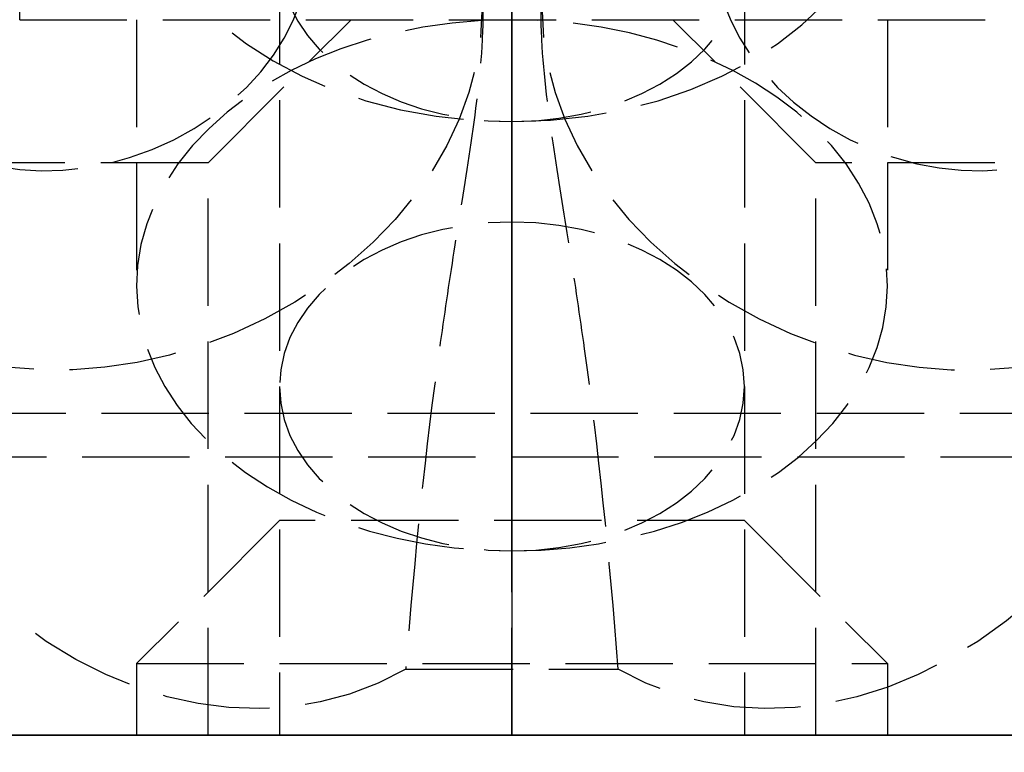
# Model space of a CAD drawing. Header units: millimetres. Extents: x -25 to 25, y -0.2 to 16.
# Tile 2 of 2: x -6.9 to 6.9, y -0.2 to 10. Entities that reach past the tile are written whole.
import ezdxf

# ---------------------------------------------------------------- set-up
doc = ezdxf.new("R2010")
doc.units = ezdxf.units.MM
doc.header["$LTSCALE"] = 10
doc.linetypes.add('ALLCAD_Strich', pattern=[0.2, 0.15, -0.05])
for name, color, linetype in [('BESCH_KONT_sich_schn_ansi_2d', 40, 'Continuous'), ('BESCH_KONT_sich_schn_grun_2d', 10, 'Continuous'), ('BESCH_KONT_sich_schn_seit_2d', 160, 'Continuous')]:
    doc.layers.add(name, color=color, linetype=linetype)

msp = doc.modelspace()

# ---------------------------------------------------------------- linework, layer by layer
at = {"layer": 'BESCH_KONT_sich_schn_ansi_2d', "linetype": 'ALLCAD_Strich'}
for p, q in [((24.99999999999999, 0), (-25.00000000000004, 0)), ((-12.58732918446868, 0, -270), (12.58732918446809, 0, -270)), ((-5.250000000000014, 0, -20.00000000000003), (-5.250000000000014, 0, -23.71231060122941)), ((-5.250000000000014, 0, -80.00000000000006), (-5.250000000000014, 0, -83.7123106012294)), ((-5.250000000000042, 0, -140), (-5.250000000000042, 0, -143.7123106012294)), ((-5.250000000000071, 0, -200), (-5.250000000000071, 0, -203.7123106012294)), ((-5.086504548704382, 0, -13.42304987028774), (-2.876312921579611, 0, -5.961567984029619)), ((-4.138442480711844, 0, -6.949041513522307), (-2.532194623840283, 0, -6.553909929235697)), ((-3.250000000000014, 0, -25.1265241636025), (-3.250000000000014, 0, -36.00000000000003)), ((-3.250000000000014, 0, -85.1265241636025), (-3.250000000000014, 0, -90.00000000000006)), ((-3.250000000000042, 0, -145.1265241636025), (-3.250000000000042, 0, -150)), ((-3.250000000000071, 0, -205.1265241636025), (-3.250000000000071, 0, -210)), ((-0.5644394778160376, 0, -4.945268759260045), (0.5644394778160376, 0, -4.945268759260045)), ((-0.4933699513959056, 0, -4.958760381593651), (-0.4486172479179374, 0, -4.807677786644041)), ((-0.0098449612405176, 0, -0.0071317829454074), (-0.0098449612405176, 0, -0.0044961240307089)), ((-0.0081395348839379, 0, -0.0044961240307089), (-0.0081395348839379, 0, -0.0071317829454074)), ((-0.0063565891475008, 0, -0.0098449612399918), (-0.0071317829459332, 0, -0.0098449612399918)), ((-0.0071317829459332, 0, -0.0017829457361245), (-0.0063565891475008, 0, -0.0017829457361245)), ((-0.0065116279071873, 0, -0.0033333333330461), (-0.0069767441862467, 0, -0.0033333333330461)), ((-0.0069767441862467, 0, -0.008294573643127), (-0.0065116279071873, 0, -0.008294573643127)), ((-0.0053488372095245, 0, -0.0071317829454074), (-0.0053488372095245, 0, -0.0044961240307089)), ((-0.0036434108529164, 0, -0.0044961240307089), (-0.0036434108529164, 0, -0.0071317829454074)), ((-0.0027131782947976, 0, -0.0019379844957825), (0.0010077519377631, 0, -0.0019379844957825)), ((-0.0010077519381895, 0, -0.0096899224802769), (-0.0027131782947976, 0, -0.0096899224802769)), ((-0.0027131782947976, 0, -0.0096899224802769), (-0.0027131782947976, 0, -0.0019379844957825)), ((-0.0010077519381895, 0, -0.0070542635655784), (-0.0010077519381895, 0, -0.0096899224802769)), ((0.0010077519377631, 0, -0.0070542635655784), (-0.0010077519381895, 0, -0.0070542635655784)), ((-0.0009871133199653, 0, -0.0056589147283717), (0.0005632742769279, 0, -0.0056589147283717)), ((-0.0009871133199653, 0, -0.0034883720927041), (-0.0009871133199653, 0, -0.0056589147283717)), ((0.0005632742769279, 0, -0.0034883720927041), (-0.0009871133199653, 0, -0.0034883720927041)), ((0.0014935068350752, 0, -0.004728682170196), (0.0014935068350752, 0, -0.004418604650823)), ((0.0031782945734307, 0, -0.00410852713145), (0.0031782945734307, 0, -0.0048837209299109)), ((0.0039534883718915, 0, -0.0071317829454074), (0.0039534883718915, 0, -0.0044961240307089)), ((0.0056589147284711, 0, -0.0044961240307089), (0.0056589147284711, 0, -0.0071317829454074)), ((0.0074418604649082, 0, -0.0098449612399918), (0.0066666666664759, 0, -0.0098449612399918)), ((0.0066666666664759, 0, -0.0017829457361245), (0.0074418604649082, 0, -0.0017829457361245)), ((0.0072868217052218, 0, -0.0033333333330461), (0.0068217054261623, 0, -0.0033333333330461)), ((0.0068217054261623, 0, -0.008294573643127), (0.0072868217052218, 0, -0.008294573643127)), ((0.0084496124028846, 0, -0.0071317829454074), (0.0084496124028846, 0, -0.0044961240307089)), ((0.0101550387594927, 0, -0.0044961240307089), (0.0101550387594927, 0, -0.0071317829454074)), ((0.4485816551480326, 0, -4.80755762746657), (0.4933699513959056, 0, -4.958760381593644)), ((4.138442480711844, 0, -6.949041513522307), (2.532194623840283, 0, -6.553909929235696)), ((2.876312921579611, 0, -5.961567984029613), (5.086504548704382, 0, -13.42304987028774)), ((3.249999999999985, 0, -25.1265241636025), (3.249999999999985, 0, -36.00000000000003)), ((3.249999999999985, 0, -85.1265241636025), (3.249999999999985, 0, -90.00000000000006)), ((3.249999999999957, 0, -145.1265241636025), (3.249999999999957, 0, -150)), ((3.249999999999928, 0, -205.1265241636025), (3.249999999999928, 0, -210)), ((5.249999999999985, 0, -20.00000000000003), (5.249999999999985, 0, -23.71231060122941)), ((5.249999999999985, 0, -80.00000000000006), (5.249999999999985, 0, -83.7123106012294)), ((5.249999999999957, 0, -140), (5.249999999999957, 0, -143.7123106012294)), ((5.249999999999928, 0, -200), (5.249999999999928, 0, -203.7123106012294))]:
    msp.add_line(p, q, dxfattribs=at)
at = {"layer": 'BESCH_KONT_sich_schn_ansi_2d', "linetype": 'ALLCAD_Strich', "extrusion": (0, -1, 0)}
for centre, radius in [((-7.500000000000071, -220.0000000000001), 5.25), ((-2.984e-13, -133), 3.25), ((-2.7e-13, -73), 3.25), ((7.499999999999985, -50.00000000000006), 5.25)]:
    msp.add_circle(centre, radius, dxfattribs=at)
at = {"layer": 'BESCH_KONT_sich_schn_ansi_2d', "linetype": 'ALLCAD_Strich', "extrusion": (0, 1, 0)}
for centre, radius in [((7.500000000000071, -220.0000000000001), 3.25), ((2.984e-13, -193), 5.25), ((2.984e-13, -133), 5.25), ((2.7e-13, -73), 5.25), ((2.984e-13, -253), 5.25), ((2.984e-13, -193), 3.25), ((2.984e-13, -253), 3.25), ((-7.499999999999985, -50.00000000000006), 3.25)]:
    msp.add_circle(centre, radius, dxfattribs=at)
for centre, radius, start, end in [((2.416e-13, -240.2500000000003), 12.25000000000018, 2.999999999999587, 176.9999999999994), ((1.42e-14, -30.00000000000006), 11.49999999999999, 203.4018390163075, 336.5981609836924), ((2.984e-13, -240), 7.5, 2.999999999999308, 176.9999999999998), ((2.7e-13, -29.74999999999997), 7.750000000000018, 204.4000000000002, 335.5999999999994), ((0.0071317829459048, -0.0071317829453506), 0.0027131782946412, 270.0000000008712, 359.9999999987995), ((0.0071317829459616, -0.004496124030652), 0.0027131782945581, 0, 90.00000000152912), ((0.0063565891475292, -0.0071317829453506), 0.0027131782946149, 180.0000000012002, 269.9999999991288), ((0.0063565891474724, -0.004496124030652), 0.0027131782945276, 89.99999999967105, 180.0000000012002), ((-0.0010077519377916, -0.0048837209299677), 0.0021705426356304, 179.9999999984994, 270.000000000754), ((-0.0010077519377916, -0.0041085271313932), 0.0021705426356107, 89.99999999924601, 180.0000000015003), ((-0.0066666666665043, -0.0071317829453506), 0.0027131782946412, 270, 359.9999999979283), ((-0.0066666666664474, -0.004496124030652), 0.0027131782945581, 0, 90.00000000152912), ((-0.0074418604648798, -0.0071317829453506), 0.0027131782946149, 180.0000000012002, 269.9999999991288), ((-0.0074418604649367, -0.004496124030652), 0.0027131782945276, 89.99999999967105, 180.0000000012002)]:
    msp.add_arc(centre, radius, start, end, dxfattribs=at)
at = {"layer": 'BESCH_KONT_sich_schn_ansi_2d', "linetype": 'ALLCAD_Strich', "extrusion": (0, -1, 0)}
for centre, radius, start, end in [((-2.7e-13, -29.74999999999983), 12.25000000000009, 204.3999999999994, 335.5999999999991), ((-2.984e-13, -240.0000000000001), 11, 3.000000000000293, 177), ((-9.95e-14, -240.2500000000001), 7.749999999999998, 2.999999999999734, 177.0000000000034), ((-1.42e-14, -30.00000000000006), 7.500000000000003, 203.4018390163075, 336.5981609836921), ((-0.0069767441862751, -0.0044961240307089), 0.0011627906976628, 89.999999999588, 180), ((-0.0069767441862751, -0.0071317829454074), 0.0011627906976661, 180, 270.000000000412), ((-0.0065116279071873, -0.0044961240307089), 0.0011627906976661, 0, 90.000000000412), ((-0.0065116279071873, -0.0071317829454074), 0.0011627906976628, 270, 4.119963e-10), ((0.0005632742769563, -0.004418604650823), 0.0009302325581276, 0, 90.0000000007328), ((0.0005632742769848, -0.004728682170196), 0.0009302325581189, 270, 2.4827919e-09), ((0.0068217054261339, -0.0044961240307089), 0.0011627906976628, 89.999999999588, 180), ((0.0068217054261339, -0.0071317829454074), 0.0011627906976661, 180, 270.000000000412), ((0.0072868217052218, -0.0044961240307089), 0.0011627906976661, 0, 90.000000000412), ((0.0072868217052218, -0.0071317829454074), 0.0011627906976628, 269.999999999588, 0)]:
    msp.add_arc(centre, radius, start, end, dxfattribs=at)
for centre, major_axis, ratio, start_param, end_param in [((-8.20266868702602, 0, -12.5), (1.609288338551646, 0, 5.43286638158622), 0.5735764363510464, -3.141592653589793, 3.141592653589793), ((-1.42e-14, 0, -80.00000000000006), (2.2e-15, 0, 7.424621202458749), 0.7071067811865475, -2.696110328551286, 2.69611032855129), ((-4.26e-14, 0, -140), (2.2e-15, 0, 7.424621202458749), 0.7071067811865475, -2.696110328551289, 2.696110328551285), ((-7.11e-14, 0, -200), (2.2e-15, 0, 7.424621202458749), 0.7071067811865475, -2.696110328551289, 2.696110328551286), ((-1.42e-14, 0, -23.71231060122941), (5.25, 0), 0.7071067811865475, -1.570796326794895, 4.71238898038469), ((-1.42e-14, 0, -83.7123106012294), (5.25, 0), 0.7071067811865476, -1.570796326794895, 4.71238898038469), ((-4.26e-14, 0, -143.7123106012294), (5.25, 0), 0.7071067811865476, -1.570796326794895, 4.71238898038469), ((-7.11e-14, 0, -203.7123106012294), (5.25, 0), 0.7071067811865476, -1.570796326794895, 4.71238898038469), ((-1.42e-14, 0, -20.00000000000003), (2.2e-15, 0, 7.424621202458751), 0.7071067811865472, -3.141592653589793, 3.141592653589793), ((-1.42e-14, 0, -25.12652416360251), (3.25, 0), 0.7071067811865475, -3.141592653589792, 3.141592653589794), ((-1.42e-14, 0, -85.12652416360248), (3.249999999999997, 0), 0.7071067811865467, -0.785085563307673, 3.141592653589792), ((-4.26e-14, 0, -85.12652416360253), (-3.249999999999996, 0), 0.7071067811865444, -6.2e-15, 0.7850855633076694), ((-1.42e-14, 0, -85.12652416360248), (3.250000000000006, 0), 0.7071067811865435, -2.356507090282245, -0.7850855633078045), ((-1.42e-14, 0, -80.00000000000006), (2.2e-15, 0, 7.424621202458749), 0.7071067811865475, 2.69611032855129, 3.141592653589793), ((-4.26e-14, 0, -140), (2.2e-15, 0, 7.424621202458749), 0.7071067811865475, 2.696110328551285, 3.141592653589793), ((-7.11e-14, 0, -200), (2.2e-15, 0, 7.424621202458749), 0.7071067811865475, 2.696110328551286, 3.141592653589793), ((5.527173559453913, 0, -3.467679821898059), (-5.033803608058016, 0, -1.491080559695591), 0.5735764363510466, -6.759892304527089, -0.4767069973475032), ((-1.42e-14, 0, -80.00000000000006), (2.2e-15, 0, 7.424621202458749), 0.7071067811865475, -3.141592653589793, -2.696110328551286), ((-4.26e-14, 0, -140), (2.2e-15, 0, 7.424621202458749), 0.7071067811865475, -3.141592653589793, -2.696110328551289), ((-7.11e-14, 0, -200), (2.2e-15, 0, 7.424621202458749), 0.7071067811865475, -3.141592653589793, -2.696110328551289), ((8.20266868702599, 0, -12.5), (-1.609288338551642, 0, 5.43286638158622), 0.5735764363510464, -3.141592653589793, 3.141592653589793)]:
    msp.add_ellipse(centre, major_axis=major_axis, ratio=ratio, start_param=start_param, end_param=end_param, dxfattribs=at)
at = {"layer": 'BESCH_KONT_sich_schn_ansi_2d', "linetype": 'ALLCAD_Strich', "extrusion": (0, 1, 0)}
for centre, major_axis, ratio, start_param, end_param in [((-5.527173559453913, 0, -3.467679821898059), (5.033803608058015, 0, -1.491080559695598), 0.5735764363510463, -9.901484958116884, -3.618299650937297), ((-5.992477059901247, 0, -5.038518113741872), (3.116164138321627, 0, -0.9230498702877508), 0.5735764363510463, -3.618299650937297, 2.664885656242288), ((-4.26e-14, 0, -145.1265241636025), (-3.250000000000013, 0), 0.7071067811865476, -0.7850855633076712, -3.4e-15), ((-4.26e-14, 0, -145.1265241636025), (-3.250000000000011, 0), 0.7071067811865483, 8e-16, 3.926678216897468), ((-4.26e-14, 0, -205.1265241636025), (-3.250000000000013, 0), 0.7071067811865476, -0.7850855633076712, -3.4e-15), ((-4.26e-14, 0, -205.1265241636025), (-3.250000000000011, 0), 0.7071067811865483, 8e-16, 3.926678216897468), ((-1.42e-14, 0, -36.00000000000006), (1.4e-15, 0, 4.596194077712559), 0.7071067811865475, -3.141592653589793, 3.141592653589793), ((-1.42e-14, 0, -90.00000000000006), (1.4e-15, 0, 4.596194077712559), 0.7071067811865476, -3.141592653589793, 3.141592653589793), ((-4.26e-14, 0, -150), (1.4e-15, 0, 4.596194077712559), 0.7071067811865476, -3.141592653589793, 3.141592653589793), ((-7.11e-14, 0, -210), (1.4e-15, 0, 4.596194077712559), 0.7071067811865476, -3.141592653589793, 3.141592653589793), ((-4.26e-14, 0, -145.1265241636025), (-3.249999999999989, 0), 0.7071067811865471, -2.356507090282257, -0.7850855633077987), ((-7.11e-14, 0, -205.1265241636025), (-3.250000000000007, 0), 0.7071067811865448, -2.356507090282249, -0.7850855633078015), ((5.992477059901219, 0, -5.038518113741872), (3.116164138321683, 0, 0.9230498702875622), 0.5735764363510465, -5.806478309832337, 0.476706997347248)]:
    msp.add_ellipse(centre, major_axis=major_axis, ratio=ratio, start_param=start_param, end_param=end_param, dxfattribs=at)
for points, knots in [([(-3.804787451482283, 0), (-3.373804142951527, 0, -0.1195009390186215), (-2.966001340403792, 0, -0.2894036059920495), (-2.591991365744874, 0, -0.5063420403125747), (-2.170191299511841, 0, -0.7510003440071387), (-1.799290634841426, 0, -1.050874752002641), (-1.489232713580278, 0, -1.395055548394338), (-1.200904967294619, 0, -1.715114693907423), (-0.969650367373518, 0, -2.068483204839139), (-0.7979445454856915, 0, -2.443931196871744), (-0.6433660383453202, 0, -2.781928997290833), (-0.5384480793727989, 0, -3.134705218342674), (-0.4820427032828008, 0, -3.494086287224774)], [0, 0, 0, 0, 0.136064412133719, 0.136064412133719, 0.136064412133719, 0.2895148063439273, 0.2895148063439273, 0.2895148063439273, 0.4322107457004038, 0.4322107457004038, 0.4322107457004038, 0.5606730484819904, 0.5606730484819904, 0.5606730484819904, 0.5606730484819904]), ([(-0.4820427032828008, 0, -3.494086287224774), (-0.4518935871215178, 0, -3.72574330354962), (-0.4033318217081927, 0, -4.168734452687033), (-0.4058223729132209, 0, -4.846674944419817), (-0.5873383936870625, 0, -5.043905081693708), (-0.8164254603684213, 0, -4.664623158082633), (-1.152672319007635, 0, -3.482579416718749), (-1.364116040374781, 0, -1.710448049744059), (-1.485113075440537, 0)], [-0.099254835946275, -0.099254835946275, -0.099254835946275, -0.099254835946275, -0.0323807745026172, 0.0344932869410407, 0.1682414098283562, 0.3019895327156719, 0.4357376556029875, 0.8369820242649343, 0.8369820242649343, 0.8369820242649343, 0.8369820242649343]), ([(1.485113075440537, 0), (1.364116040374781, 0, -1.710448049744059), (1.152672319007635, 0, -3.482579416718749), (0.8164254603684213, 0, -4.664623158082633), (0.587338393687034, 0, -5.043905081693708), (0.4058223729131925, 0, -4.846674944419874), (0.4033318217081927, 0, -4.168734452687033), (0.4518935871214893, 0, -3.72574330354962), (0.4820427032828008, 0, -3.494086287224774)], [-0.8369820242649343, -0.8369820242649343, -0.8369820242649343, -0.8369820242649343, -0.4357376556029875, -0.3019895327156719, -0.1682414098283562, -0.0344932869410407, 0.0323807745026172, 0.099254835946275, 0.099254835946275, 0.099254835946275, 0.099254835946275]), ([(0.4820427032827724, 0, -3.494086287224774), (0.5275313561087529, 0, -3.204260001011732), (0.604597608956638, 0, -2.918562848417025), (0.7139671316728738, 0, -2.641272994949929), (0.9035222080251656, 0, -2.160684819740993), (1.187624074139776, 0, -1.711723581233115), (1.561693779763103, 0, -1.316596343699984), (1.794231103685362, 0, -1.070968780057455), (2.058838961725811, 0, -0.8490556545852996), (2.351840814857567, 0, -0.6552085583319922), (2.787986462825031, 0, -0.3666589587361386), (3.27854998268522, 0, -0.1459125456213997), (3.804787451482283, 0)], [0, 0, 0, 0, 0.1036939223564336, 0.1036939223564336, 0.1036939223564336, 0.2834122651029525, 0.2834122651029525, 0.2834122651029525, 0.3951326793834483, 0.3951326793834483, 0.3951326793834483, 0.5614332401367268, 0.5614332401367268, 0.5614332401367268, 0.5614332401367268])]:
    msp.add_open_spline(points, degree=3, knots=knots, dxfattribs=at)
at = {"layer": 'BESCH_KONT_sich_schn_ansi_2d', "linetype": 'ALLCAD_Strich'}
msp.add_open_spline([(-0.4820427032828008, 0, -3.494086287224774), (-0.1606809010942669, 0, -3.494086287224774), (0.1606809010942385, 0, -3.494086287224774), (0.4820427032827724, 0, -3.494086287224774)], degree=3, dxfattribs=at)
at = {"layer": 'BESCH_KONT_sich_schn_grun_2d', "linetype": 'ALLCAD_Strich'}
for p, q in [((-6.883064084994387, 9.999999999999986), (-6.883064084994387, 11.99999999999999)), ((-3.249999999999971, 10.87347583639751), (-3.249999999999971, -1.42e-14)), ((3.250000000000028, 10.87347583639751), (3.250000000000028, 0)), ((-6.883064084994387, 9.999999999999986), (6.883064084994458, 9.999999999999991)), ((-5.249999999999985, 9.999999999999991), (-5.249999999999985, 6.287689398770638)), ((-4.250000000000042, 7.999999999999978), (-2.250000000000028, 9.999999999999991)), ((4.250000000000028, 7.999999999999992), (2.250000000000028, 9.999999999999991)), ((5.250000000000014, 9.999999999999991), (5.250000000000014, 6.287689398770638)), ((-4.250000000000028, 7.999999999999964), (-10.75000000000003, 7.999999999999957)), ((-4.250000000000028, 0), (-4.250000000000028, 7.999999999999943)), ((4.250000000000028, 0), (4.250000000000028, 8)), ((10.75000000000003, 7.999999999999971), (4.250000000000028, 7.999999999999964)), ((-7.739378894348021, 4.50000000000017), (7.739378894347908, 4.500000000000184)), ((7.489721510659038, 3.88714380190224), (-7.489721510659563, 3.88714380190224)), ((-3.250000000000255, 3.000000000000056), (-5.250000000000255, 1.000000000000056)), ((3.249999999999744, 3.000000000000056), (-3.250000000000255, 3.000000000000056)), ((3.249999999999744, 3.000000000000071), (5.249999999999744, 1.000000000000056)), ((-5.250000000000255, 1.000000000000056), (-5.250000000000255, 5.68e-14)), ((-5.250000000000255, 1.000000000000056), (5.249999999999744, 1.000000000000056)), ((5.249999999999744, 1.000000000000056), (5.249999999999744, 5.68e-14)), ((25.00000000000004, 0), (-25, -1.42e-14)), ((-0.009844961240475, 0.0049999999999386), (-0.009844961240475, -5.68e-14)), ((-0.0071317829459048, 0.0049999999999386), (-0.009844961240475, 0.0049999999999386)), ((-0.0081395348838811, 0.0049999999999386), (-0.0081395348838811, -5.68e-14)), ((-0.0071317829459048, 0.0049999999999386), (-0.0071317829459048, -5.68e-14)), ((-0.0063565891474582, 0.0049999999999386), (-0.0071317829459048, 0.0049999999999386)), ((-0.0069767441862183, 0.0049999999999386), (-0.0069767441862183, -5.68e-14)), ((-0.0065116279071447, 0.0049999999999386), (-0.0065116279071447, -5.68e-14)), ((-0.0063565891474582, 0.0049999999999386), (-0.0036434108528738, 0.0049999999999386)), ((-0.0063565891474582, 0.0049999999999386), (-0.0063565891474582, -5.68e-14)), ((-0.0053488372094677, 0.0049999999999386), (-0.0053488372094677, -5.68e-14)), ((-0.0036434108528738, 0.0049999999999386), (-0.0036434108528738, -5.68e-14)), ((-0.0027131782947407, 0.0049999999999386), (-0.0027131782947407, -5.68e-14)), ((0.00100775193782, 0.0049999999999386), (-0.0027131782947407, 0.0049999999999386)), ((-0.0010077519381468, 0.0049999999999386), (-0.0010077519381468, -5.68e-14)), ((-0.0009871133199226, -5.68e-14), (-0.0009871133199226, 0.0049999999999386)), ((0.0005632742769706, 0.0049999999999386), (0.0005632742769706, -5.68e-14)), ((0.00100775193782, 0.0049999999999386), (0.00100775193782, -5.68e-14)), ((0.00100775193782, 0.0049999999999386), (0.0031782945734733, 0.0049999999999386)), ((0.0014935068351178, 0.0049999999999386), (0.0014935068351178, -5.68e-14)), ((0.0031782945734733, 0.0049999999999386), (0.0031782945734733, -5.68e-14)), ((0.0039534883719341, 0.0049999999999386), (0.0039534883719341, -5.68e-14)), ((0.0066666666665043, 0.0049999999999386), (0.0039534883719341, 0.0049999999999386)), ((0.005658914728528, 0.0049999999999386), (0.005658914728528, -5.68e-14)), ((0.0066666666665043, 0.0049999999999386), (0.0066666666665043, -5.68e-14)), ((0.0074418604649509, 0.0049999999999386), (0.0066666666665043, 0.0049999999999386)), ((0.0068217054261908, 0.0049999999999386), (0.0068217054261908, -5.68e-14)), ((0.0072868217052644, 0.0049999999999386), (0.0072868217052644, -5.68e-14)), ((0.0074418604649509, 0.0049999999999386), (0.0101550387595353, 0.0049999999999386)), ((0.0074418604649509, 0.0049999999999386), (0.0074418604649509, -5.68e-14)), ((0.0084496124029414, 0.0049999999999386), (0.0084496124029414, -5.68e-14)), ((0.0101550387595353, 0.0049999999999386), (0.0101550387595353, -5.68e-14))]:
    msp.add_line(p, q, dxfattribs=at)
at = {"layer": 'BESCH_KONT_sich_schn_grun_2d', "linetype": 'ALLCAD_Strich', "extrusion": (0, 0, -1)}
for centre, major_axis, ratio, start_param, end_param in [((2.84e-14, 12.28768939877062), (5.25, 2.3e-15), 0.7071067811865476, -1.570796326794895, 4.71238898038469), ((-5.527173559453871, 9.403870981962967), (-4.865024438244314, -1.973331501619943), 0.7854191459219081, 1e-16, 3.179456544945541), ((-5.99247705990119, 10.55102385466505), (3.011681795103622, 1.221586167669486), 0.7854191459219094, -3.141592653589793, 3.141592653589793), ((5.992477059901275, 10.55102385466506), (-3.011681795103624, 1.221586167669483), 0.7854191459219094, -3.141592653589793, 3.141592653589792), ((2.84e-14, 10.87347583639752), (3.25, 1.4e-15), 0.7071067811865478, -3.141592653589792, 3.141592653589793), ((1.42e-14, 6.287689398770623), (5.25, 2.3e-15), 0.7071067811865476, -1.570796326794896, 4.712388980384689), ((1.42e-14, 4.873475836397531), (3.25, 1.4e-15), 0.7071067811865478, -3.141592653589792, 3.141592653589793)]:
    msp.add_ellipse(centre, major_axis=major_axis, ratio=ratio, start_param=start_param, end_param=end_param, dxfattribs=at)
at = {"layer": 'BESCH_KONT_sich_schn_grun_2d', "linetype": 'ALLCAD_Strich', "extrusion": (0, 0, -0.9999999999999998)}
for centre, major_axis, ratio, start_param, end_param in [((-4.499999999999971, 6.871491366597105), (-2.512456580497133, 6.194176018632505), 0.7854191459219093, -3.247987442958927, 0.6040189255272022), ((4.500000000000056, 6.871491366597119), (2.512456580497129, 6.19417601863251), 0.7854191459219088, -0.6040189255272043, 3.247987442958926), ((-5.527173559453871, 9.403870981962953), (4.865024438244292, 1.973331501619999), 0.7854191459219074, 0.0378638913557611, 2.885965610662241)]:
    msp.add_ellipse(centre, major_axis=major_axis, ratio=ratio, start_param=start_param, end_param=end_param, dxfattribs=at)
at = {"layer": 'BESCH_KONT_sich_schn_grun_2d', "linetype": 'ALLCAD_Strich'}
for centre, major_axis, start_param, end_param in [((5.527173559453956, 9.403870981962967), (4.865024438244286, -1.973331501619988), -0.2556270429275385, 3.141592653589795), ((5.527173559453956, 9.403870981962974), (-4.865024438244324, 1.973331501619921), 0.0378666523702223, 2.885965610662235)]:
    msp.add_ellipse(centre, major_axis=major_axis, ratio=0.7854191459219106, start_param=start_param, end_param=end_param, dxfattribs=at)
for points, knots in [([(-0.4820427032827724, 10.88705716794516), (-0.4518935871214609, 10.759622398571), (-0.4033318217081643, 10.43634648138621), (-0.4058223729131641, 9.497225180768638), (-0.5873383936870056, 8.148049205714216), (-0.8164254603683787, 6.758632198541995), (-1.152672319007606, 4.513665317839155), (-1.364116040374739, 2.530780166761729), (-1.485113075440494, 0.9218971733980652)], [-0.099254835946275, -0.099254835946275, -0.099254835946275, -0.099254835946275, -0.0323807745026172, 0.0344932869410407, 0.1682414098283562, 0.3019895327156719, 0.4357376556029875, 0.8369820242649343, 0.8369820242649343, 0.8369820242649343, 0.8369820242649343]), ([(1.48511307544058, 0.9218971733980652), (1.364116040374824, 2.530780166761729), (1.152672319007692, 4.513665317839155), (0.8164254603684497, 6.758632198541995), (0.587338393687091, 8.148049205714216), (0.4058223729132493, 9.497225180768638), (0.4033318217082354, 10.43634648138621), (0.4518935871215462, 10.759622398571), (0.4820427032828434, 10.88705716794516)], [-0.8369820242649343, -0.8369820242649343, -0.8369820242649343, -0.8369820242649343, -0.4357376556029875, -0.3019895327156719, -0.1682414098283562, -0.0344932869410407, 0.0323807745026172, 0.099254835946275, 0.099254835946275, 0.099254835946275, 0.099254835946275]), ([(-1.48511307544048, 0.9218971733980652), (-0.9900753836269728, 0.9218971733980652), (-0.4950376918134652, 0.9218971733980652), (0.4950376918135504, 0.9218971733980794), (0.9900753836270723, 0.9218971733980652), (1.48511307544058, 0.9218971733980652)], [0, 0, 0, 0, 0.1485113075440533, 0.1485113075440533, 0.2970226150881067, 0.2970226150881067, 0.2970226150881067, 0.2970226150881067])]:
    msp.add_open_spline(points, degree=3, knots=knots, dxfattribs=at)
at = {"layer": 'BESCH_KONT_sich_schn_seit_2d', "linetype": 'ALLCAD_Strich'}
for p, q in [((0, 16.00000000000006, -256.25), (0, 3.000000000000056, -256.25)), ((0, 16.00000000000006, -249.75), (0, 3.000000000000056, -249.75)), ((0, 16, -18.01072211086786), (0, 7.92639201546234, -6.955236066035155)), ((0, 16, -12.57537879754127), (0, 8.575378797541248, -20.00000000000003)), ((0, 16, -27.42462120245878), (0, 8.575378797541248, -20.00000000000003)), ((0, 13.17157287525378, -27.42462120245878), (0, 0, -40.59619407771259)), ((0, 10, -37.50000000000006), (0, 12, -37.50000000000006)), ((0, 10, -32.97883010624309), (0, 12, -32.97883010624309)), ((0, 10, -20.00000000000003), (0, 12, -20.00000000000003)), ((0, 10, -5.533985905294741), (0, 12, -3.533985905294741)), ((0, 10.87347583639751, -25.12652416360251), (0, 8.575378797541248, -22.82842712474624)), ((0, 10.00000000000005, -232.5), (0, 3.887143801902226, -232.5)), ((0, 10.00000000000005, -239.6074803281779), (0, 3.887143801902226, -239.6074803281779)), ((0, 10, -232.5000000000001), (0, 4.50000000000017, -232.5000000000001)), ((0, 7.171572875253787, -7.424621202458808), (0, 9.999999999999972, -7.424621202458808)), ((0, 7.171572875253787, -67.42462120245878), (0, 10, -67.42462120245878)), ((0, 9.999999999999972, -52.57537879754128), (0, 2.575378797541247, -60.00000000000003)), ((0, 7.171572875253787, -127.4246212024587), (0, 10, -127.4246212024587)), ((0, 10, -112.5753787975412), (0, 2.575378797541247, -120)), ((0, 7.171572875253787, -187.4246212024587), (0, 10, -187.4246212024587)), ((0, 10, -172.5753787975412), (0, 2.575378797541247, -180)), ((0, 7.171572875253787, -247.4246212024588), (0, 10, -247.4246212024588)), ((0, 10, -232.5753787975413), (0, 2.575378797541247, -240)), ((0, 10, -72.5753787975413), (0, 2.575378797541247, -80.00000000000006)), ((0, 7.171572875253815, -87.42462120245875), (0, 10, -87.42462120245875)), ((0, 7.999999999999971, -216.75), (0, 10, -214.75)), ((0, 7.999999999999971, -223.2500000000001), (0, 10, -225.2500000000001)), ((0, 7.999999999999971, -46.75000000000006), (0, 10, -44.75000000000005)), ((0, 7.999999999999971, -53.25000000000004), (0, 10, -55.25000000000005)), ((0, 7.171572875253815, -147.4246212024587), (0, 10, -147.4246212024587)), ((0, 10, -132.5753787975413), (0, 2.575378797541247, -140)), ((0, 7.171572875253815, -207.4246212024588), (0, 10, -207.4246212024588)), ((0, 10, -192.5753787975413), (0, 2.575378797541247, -200)), ((0, 10.00000000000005, -7.424621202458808), (0, 2.575378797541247)), ((0, 10, -67.42462120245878), (0, 2.575378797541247, -60.00000000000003)), ((0, 10, -127.4246212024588), (0, 2.575378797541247, -120)), ((0, 10, -187.4246212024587), (0, 2.575378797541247, -180)), ((0, 10, -247.4246212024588), (0, 2.575378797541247, -240)), ((0, 10, -87.42462120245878), (0, 2.575378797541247, -80.00000000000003)), ((0, 10, -147.4246212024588), (0, 2.575378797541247, -140)), ((0, 10, -207.4246212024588), (0, 2.575378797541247, -200)), ((0, 10, -239.8443963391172), (0, 4.5, -239.8443963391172)), ((0, 10, -263.0000000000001), (0, 4.500000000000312, -263.0000000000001)), ((0, -2.84e-14, -270.0000000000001), (0, 9.999999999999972, -270.0000000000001)), ((0, 9.999999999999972, -270.0000000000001), (0, 9.999999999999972)), ((0, -2.84e-14), (0, 9.999999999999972)), ((0, 8.575378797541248, -22.82842712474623), (0, -2.84e-14, -31.40380592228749)), ((0, 8.575378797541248, -22.82842712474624), (0, 8.575378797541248, -20.00000000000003)), ((0, 8.10926743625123, -7.045658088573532), (0, 5.459495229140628, -6.709982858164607)), ((0, 0, -216.75), (0, 7.999999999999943, -216.75)), ((0, 0, -223.2500000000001), (0, 7.999999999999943, -223.2500000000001)), ((0, 0, -46.75000000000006), (0, 7.999999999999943, -46.75000000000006)), ((0, 0, -53.25000000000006), (0, 7.999999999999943, -53.25000000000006)), ((0, 7.999999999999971, -220), (0, 7.999999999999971, -223.2500000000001)), ((0, 7.999999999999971, -216.75), (0, 7.999999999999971, -220.0000000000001)), ((0, 7.999999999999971, -50.00000000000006), (0, 7.999999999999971, -53.25000000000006)), ((0, 7.999999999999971, -46.75000000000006), (0, 7.999999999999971, -50.00000000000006)), ((0, 7.171572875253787, -7.424621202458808), (0, 0, -14.59619407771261)), ((0, 7.171572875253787, -67.42462120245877), (0, -2.84e-14, -74.5961940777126)), ((0, 7.171572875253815, -127.4246212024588), (0, -2.84e-14, -134.5961940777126)), ((0, 7.171572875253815, -187.4246212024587), (0, 0, -194.5961940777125)), ((0, 7.171572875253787, -247.4246212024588), (0, -2.84e-14, -254.5961940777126)), ((0, 7.171572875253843, -87.42462120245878), (0, 0, -94.59619407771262)), ((0, 7.171572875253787, -147.4246212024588), (0, -2.84e-14, -154.5961940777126)), ((0, 7.171572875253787, -207.4246212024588), (0, -2.84e-14, -214.5961940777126)), ((0, 4.873475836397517, -5.126524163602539), (0, 7.171572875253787, -7.424621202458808)), ((0, 4.873475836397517, -65.12652416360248), (0, 7.171572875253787, -67.42462120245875)), ((0, 4.873475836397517, -125.1265241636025), (0, 7.171572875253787, -127.4246212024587)), ((0, 4.873475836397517, -185.1265241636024), (0, 7.171572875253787, -187.4246212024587)), ((0, 4.873475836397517, -245.1265241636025), (0, 7.171572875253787, -247.4246212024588)), ((0, 7.171572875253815, -87.42462120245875), (0, 4.873475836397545, -85.12652416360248)), ((0, 4.873475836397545, -145.1265241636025), (0, 7.171572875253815, -147.4246212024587)), ((0, 4.873475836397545, -205.1265241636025), (0, 7.171572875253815, -207.4246212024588)), ((0, 5.164081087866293, -6.563916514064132), (0, 0.3705796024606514)), ((0, 2.575378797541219, -2.828427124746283), (0, 4.873475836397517, -5.126524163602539)), ((0, 2.575378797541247, -62.82842712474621), (0, 4.873475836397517, -65.12652416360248)), ((0, 2.575378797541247, -122.8284271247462), (0, 4.873475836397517, -125.1265241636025)), ((0, 2.575378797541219, -182.8284271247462), (0, 4.873475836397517, -185.1265241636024)), ((0, 2.575378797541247, -242.8284271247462), (0, 4.873475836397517, -245.1265241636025)), ((0, 4.873475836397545, -85.12652416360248), (0, 2.575378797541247, -82.82842712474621)), ((0, 2.575378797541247, -142.8284271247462), (0, 4.873475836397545, -145.1265241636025)), ((0, 2.575378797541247, -202.8284271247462), (0, 4.873475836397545, -205.1265241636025)), ((0, 4.500000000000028, -232.5000000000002), (0, 0, -228.0000000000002)), ((0, 4.50000000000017, -239.8443963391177), (0, 4.50000000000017, -232.5000000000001)), ((0, 4.499999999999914, -263.0000000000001), (0, 4.499999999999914, -270)), ((0, 0, -239.6088845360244), (0, 4.5, -239.8443963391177)), ((0, 4.500000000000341, -239.8443963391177), (0, 4.500000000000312, -263.0000000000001)), ((0, 4.500000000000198, -263.0000000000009), (0, 0, -261.4759023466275)), ((0, 3.887143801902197, -232.5), (0, 5.68e-14, -229)), ((0, 3.887143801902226, -270), (0, 3.887143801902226, -239.607480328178)), ((0, 5.68e-14, -239.4243044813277), (0, 3.887143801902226, -239.607480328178)), ((0, 3.887143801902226, -232.5), (0, 3.887143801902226, -239.607480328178)), ((0, 3.000000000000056, -256.25), (0, 1.000000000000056, -258.25)), ((0, 3.000000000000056, -249.75), (0, 1.000000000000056, -247.75)), ((0, 3.000000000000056, -253), (0, 3.000000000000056, -256.25)), ((0, 3.000000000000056, -249.75), (0, 3.000000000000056, -253)), ((0, 2.575378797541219, -2.828427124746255), (0, -2.84e-14, -5.403805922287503)), ((0, 2.575378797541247, -2.828427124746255), (0, 2.575378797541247)), ((0, 2.575378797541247, -62.82842712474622), (0, -2.84e-14, -65.40380592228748)), ((0, 2.575378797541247, -62.8284271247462), (0, 2.575378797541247, -60.00000000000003)), ((0, 2.575378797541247, -122.8284271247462), (0, -2.84e-14, -125.4038059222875)), ((0, 2.575378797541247, -122.8284271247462), (0, 2.575378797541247, -120)), ((0, 2.575378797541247, -182.8284271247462), (0, 0, -185.4038059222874)), ((0, 2.575378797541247, -182.8284271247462), (0, 2.575378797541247, -180)), ((0, 2.575378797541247, -242.8284271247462), (0, 0, -245.4038059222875)), ((0, 2.575378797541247, -242.8284271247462), (0, 2.575378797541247, -240)), ((0, 2.575378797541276, -82.82842712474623), (0, 0, -85.4038059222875)), ((0, 2.575378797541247, -82.8284271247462), (0, 2.575378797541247, -80.00000000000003)), ((0, 2.575378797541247, -142.8284271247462), (0, 0, -145.4038059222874)), ((0, 2.575378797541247, -142.8284271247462), (0, 2.575378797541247, -140)), ((0, 2.575378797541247, -202.8284271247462), (0, 0, -205.4038059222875)), ((0, 2.575378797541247, -202.8284271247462), (0, 2.575378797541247, -200)), ((0, 1.000000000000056, -258.25), (0, 5.68e-14, -258.25)), ((0, 1.000000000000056, -247.75), (0, 5.68e-14, -247.75)), ((0, 1.000000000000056, -258.25), (0, 1.000000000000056, -247.75)), ((0, 0.0049999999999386, -0.0033333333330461), (0, -5.68e-14, -0.0033333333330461)), ((0, 0.0049999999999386, -0.0098449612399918), (0, -5.68e-14, -0.0098449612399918)), ((0, 0.0049999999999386, -0.0071317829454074), (0, 0.0049999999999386, -0.0098449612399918)), ((0, 0.0049999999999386, -0.0071317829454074), (0, -5.68e-14, -0.0071317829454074)), ((0, 0.0049999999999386, -0.0071317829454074), (0, 0.0049999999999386, -0.004496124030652)), ((0, 0.0049999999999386, -0.0044961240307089), (0, -5.68e-14, -0.0044961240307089)), ((0, 0.0049999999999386, -0.0017829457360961), (0, 0.0049999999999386, -0.0044961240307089)), ((0, 0.0049999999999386, -0.0017829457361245), (0, -5.68e-14, -0.0017829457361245)), ((0, 0.0049999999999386, -0.008294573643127), (0, -5.68e-14, -0.008294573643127)), ((0, 0.0049999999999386, -0.004418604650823), (0, -5.68e-14, -0.004418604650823)), ((0, 0.0049999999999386, -0.004728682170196), (0, -5.68e-14, -0.004728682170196)), ((0, 0.0049999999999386, -0.0056589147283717), (0, -5.68e-14, -0.0056589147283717)), ((0, 0.0049999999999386, -0.0070542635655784), (0, -5.68e-14, -0.0070542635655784)), ((0, 0.0049999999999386, -0.0048837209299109), (0, -5.68e-14, -0.0048837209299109)), ((0, 0.0049999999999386, -0.00410852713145), (0, -5.68e-14, -0.00410852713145)), ((0, 0.0049999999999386, -0.0019379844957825), (0, -5.68e-14, -0.0019379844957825)), ((0, 0.0049999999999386, -0.0096899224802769), (0, -5.68e-14, -0.0096899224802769)), ((0, -5.68e-14, -0.0034883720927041), (0, 0.0049999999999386, -0.0034883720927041)), ((0, -2.84e-14), (0, -2.84e-14, -270.0000000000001))]:
    msp.add_line(p, q, dxfattribs=at)
at = {"layer": 'BESCH_KONT_sich_schn_seit_2d', "linetype": 'ALLCAD_Strich', "extrusion": (-1, 0, 0)}
for centre, major_axis, start_param, end_param in [((0, 9.403870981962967, -3.467679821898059), (0, -4.239789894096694, -3.096236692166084), -11.30398727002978, -5.0208019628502), ((0, 10.55102385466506, -5.038518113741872), (0, -2.624631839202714, -1.916717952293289), -5.020801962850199, 1.262383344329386)]:
    msp.add_ellipse(centre, major_axis=major_axis, ratio=0.2326517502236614, start_param=start_param, end_param=end_param, dxfattribs=at)
at = {"layer": 'BESCH_KONT_sich_schn_seit_2d', "linetype": 'ALLCAD_Strich', "extrusion": (-0.9999999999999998, 0, 0)}
msp.add_ellipse((0, -3.057765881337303, -253.0577658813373), major_axis=(0, 2.014381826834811, 5.271026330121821), ratio=0.4451832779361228, start_param=0.7112054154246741, end_param=1.011645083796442, dxfattribs=at)
at = {"layer": 'BESCH_KONT_sich_schn_seit_2d', "linetype": 'ALLCAD_Strich', "extrusion": (1, 0, 0)}
msp.add_open_spline([(0, 10.88705716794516, -3.494086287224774), (0, 10.759622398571, -3.72574330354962), (0, 10.43634648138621, -4.168734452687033), (0, 9.497225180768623, -4.846674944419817), (0, 8.148049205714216, -5.043905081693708), (0, 6.758632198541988, -4.664623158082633), (0, 4.513665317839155, -3.482579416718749), (0, 2.530780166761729, -1.710448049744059), (0, 0.9218971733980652)], degree=3, knots=[-0.099254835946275, -0.099254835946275, -0.099254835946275, -0.099254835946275, -0.0323807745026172, 0.0344932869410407, 0.1682414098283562, 0.3019895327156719, 0.4357376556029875, 0.8369820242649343, 0.8369820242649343, 0.8369820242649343, 0.8369820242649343], dxfattribs=at)

doc.saveas('drawing.dxf')
